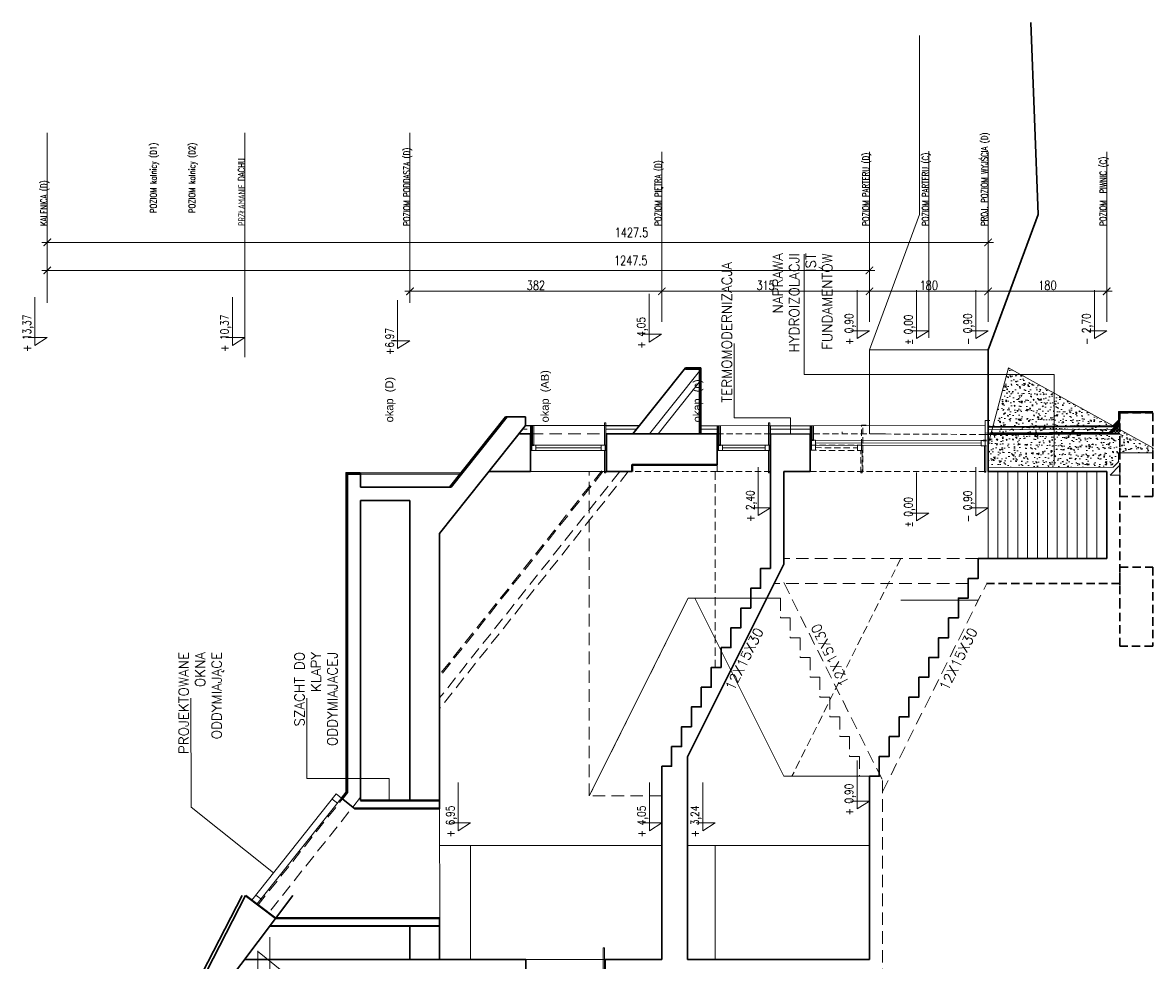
# Model space of a CAD drawing. Header units: millimetres. Extents: x 28291 to 177760, y -399809 to -170937.
# Tile 186 of 256: x 55593 to 57309, y -198253 to -196831. Entities that reach past the tile are written whole.
import ezdxf

# ---------------------------------------------------------------- set-up
doc = ezdxf.new("R2010")
doc.units = ezdxf.units.MM
for name, pattern in [('CACHE', [9.525, 6.35, -3.175]), ('CARKOVANA', [7.5, 5, -2.5]), ('DASHED', [19.05, 12.7, -6.35]), ('HIDDEN', [9.525, 6.35, -3.175]), ('HIDDEN2', [4.7625, 3.175, -1.5875])]:
    doc.linetypes.add(name, pattern=pattern)
doc.layers.get('0').update_dxf_attribs({"lineweight": 0})
doc.layers.add('!! 0_ Istn-okna - wymienione', color=9, linetype='Continuous', lineweight=13, true_color=0x808080)
doc.layers.add('!! 1_Wyburzenia', color=252, linetype='CARKOVANA', lineweight=13, true_color=0x696969)
for name, color, linetype, lineweight in [('!! 0_ Istn-sciany', 3, 'Continuous', 30), ('!! 0_ Istn-widok', 1, 'Continuous', 15), ('!! 0_ Opis', 8, 'Continuous', 13), ('!! 0_Istn-cienka', 4, 'Continuous', 9), ('!! 1_ tynk zewn  - nowy', 21, 'Continuous', 20), ('!! 1_PROJ Sciany', 2, 'Continuous', 40), ('!! 2 _linia hydroizol', 32, 'Continuous', 9), ('!! 2_ remont Ocieplenie', 4, 'ZIGZAG', 5), ('!! 2_posadzki parkiet', 91, 'Continuous', 9), ('!! 2_posadzki winyle 2', 43, 'Continuous', 9), ('0-rzedne-blok', 62, 'Continuous', 13)]:
    doc.layers.add(name, color=color, linetype=linetype, lineweight=lineweight)
doc.layers.add('!! 0_bloki rzędnych', color=7, linetype='Continuous', lineweight=0, plot=False)
doc.layers.add('ND', color=240, linetype='Continuous', lineweight=0, plot=False)
doc.layers.add('!! 2_oznaczenia narozniki', color=7, linetype='Continuous')
doc.styles.add('DEUTSCH', font='SIMPLEX8')
doc.styles.add('SIMPLEX', font='simplex.shx', dxfattribs={"width": 0.77})
doc.styles.add('Stil2', font='arial.ttf')
doc.styles.add('TXT', font='simplex.shx')
doc.linetypes.add('ZIGZAG', pattern='A,0.00254,-5.08,[131,ltypeshp.shx,S=5.08,R=0,X=-5.08,Y=0],-10.16,[131,ltypeshp.shx,S=5.08,R=180,X=5.08,Y=0],-5.08', length=20.32254)
doc.dimstyles.new('OL PB 100', dxfattribs={"dimscale": 4, "dimtxt": 3.5, "dimasz": 0.2, "dimexe": 10, "dimexo": 10, "dimgap": 0.5, "dimtad": 1, "dimdec": 1, "dimrnd": 0.5, "dimzin": 9, "dimdsep": 46, "dimtxsty": 'SIMPLEX', "dimblk": 'thick_MSz', "dimcen": 0.05, "dimdle": 8, "dimse1": 1, "dimse2": 1, "dimclrd": 256, "dimclre": 256, "dimclrt": 3, "dimadec": 1, "dimazin": 2, "dimtfac": 1, "dimtdec": 1, "dimtix": 1, "dimtofl": 0, "dimtmove": 2, "dimatfit": 3, "dimldrblk": 'thick_MSz', "dimfxl": 10, "dimfxlon": 1, "dimtolj": 1, "dimlwd": -1, "dimlwe": -1, "dimarcsym": 0})

# ---------------------------------------------------------------- blocks, each defined once
blk = doc.blocks.new('D_kota')
for p, q in [((-0.8, 15), (8.7, 15)), ((8.7, 0), (-0.8, 15)), ((8.7, 0), (8.7, 23))]:
    blk.add_line(p, q)
blk.add_lwpolyline([(-0.8, 15), (57.9, 15)])
at = {"style": 'DEUTSCH', "width": 0.8}
blk.add_attdef('POZ.ARCH', (7.3, 19.7), '', height=10, dxfattribs=at)
blk = doc.blocks.new('thick_MSz')
for p, q in [((-10, 0), (10, 0)), ((0, 15), (0, -15))]:
    blk.add_line(p, q)
at = {"const_width": 2, "elevation": 2}
blk.add_lwpolyline([(-7.1, -7.1), (7.1, 7.1)], dxfattribs=at)
blk = doc.blocks.new('*D3800')
at = {"layer": 'DEFPOINTS', "color": 0, "ltscale": 100, "transparency": 16777216}
for p in [(-7256.9, 8688.1), (-7256.9, 8610.3), (-6009.6, 8600.1)]:
    blk.add_point(p, dxfattribs=at)
at = {"layer": 'ND', "ltscale": 100, "transparency": 16777216}
blk.add_line((-6010.4, 8610.3), (-7256.1, 8610.3), dxfattribs=at)
at = {"layer": 'ND', "ltscale": 100, "transparency": 16777216, "xscale": 0.8, "yscale": 0.8, "zscale": 0.8}
for p, rotation in [((-7256.9, 8610.3), 180.0000000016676), ((-6009.6, 8610.3), 1.667526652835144e-09)]:
    blk.add_blockref('thick_MSz', p, dxfattribs=dict(at, rotation=rotation))
at = {"layer": 'ND', "color": 3, "ltscale": 100, "transparency": 16777216, "insert": (-6894.8, 8595.3), "char_height": 14, "attachment_point": 5, "rotation": 180, "style": 'SIMPLEX'}
blk.add_mtext('\\A1;1247.5', dxfattribs=at)
blk = doc.blocks.new('*D3801')
at = {"layer": 'DEFPOINTS', "color": 0, "ltscale": 100, "transparency": 16777216}
for p in [(-7436.9, 8703.8), (-7256.9, 8703.8), (-7256.9, 8642)]:
    blk.add_point(p, dxfattribs=at)
at = {"layer": 'ND', "ltscale": 100, "transparency": 16777216}
blk.add_line((-7436.1, 8642), (-7257.7, 8642), dxfattribs=at)
at = {"layer": 'ND', "ltscale": 100, "transparency": 16777216, "xscale": 0.8, "yscale": 0.8, "zscale": 0.8}
for p, rotation in [((-7436.9, 8642), 180.0000000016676), ((-7256.9, 8642), 1.667526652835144e-09)]:
    blk.add_blockref('thick_MSz', p, dxfattribs=dict(at, rotation=rotation))
at = {"layer": 'ND', "color": 3, "ltscale": 100, "transparency": 16777216, "insert": (-7346.9, 8633), "char_height": 14, "attachment_point": 5, "rotation": 180, "style": 'SIMPLEX'}
blk.add_mtext('\\A1;180', dxfattribs=at)
blk = doc.blocks.new('*D3802')
at = {"layer": 'DEFPOINTS', "color": 0, "ltscale": 100, "transparency": 16777216}
for p in [(-7256.9, 8703.8), (-6941.9, 8703.8), (-6941.9, 8642)]:
    blk.add_point(p, dxfattribs=at)
at = {"layer": 'ND', "ltscale": 100, "transparency": 16777216}
blk.add_line((-7256.1, 8642), (-6942.7, 8642), dxfattribs=at)
at = {"layer": 'ND', "ltscale": 100, "transparency": 16777216, "xscale": 0.8, "yscale": 0.8, "zscale": 0.8, "rotation": 180}
blk.add_blockref('thick_MSz', (-7256.9, 8642), dxfattribs=at)
at = {"layer": 'ND', "ltscale": 100, "transparency": 16777216, "xscale": 0.8, "yscale": 0.8, "zscale": 0.8}
blk.add_blockref('thick_MSz', (-6941.9, 8642), dxfattribs=at)
at = {"layer": 'ND', "color": 3, "ltscale": 100, "transparency": 16777216, "insert": (-7099.4, 8633), "char_height": 14, "attachment_point": 5, "rotation": 180, "style": 'SIMPLEX'}
blk.add_mtext('\\A1;315', dxfattribs=at)
blk = doc.blocks.new('*D3803')
at = {"layer": 'DEFPOINTS', "color": 0, "ltscale": 100, "transparency": 16777216}
for p in [(-6941.9, 8703.8), (-6559.9, 8703.8), (-6559.9, 8642)]:
    blk.add_point(p, dxfattribs=at)
at = {"layer": 'ND', "ltscale": 100, "transparency": 16777216}
blk.add_line((-6941.1, 8642), (-6560.7, 8642), dxfattribs=at)
at = {"layer": 'ND', "ltscale": 100, "transparency": 16777216, "xscale": 0.8, "yscale": 0.8, "zscale": 0.8, "rotation": 180}
blk.add_blockref('thick_MSz', (-6941.9, 8642), dxfattribs=at)
at = {"layer": 'ND', "ltscale": 100, "transparency": 16777216, "xscale": 0.8, "yscale": 0.8, "zscale": 0.8}
blk.add_blockref('thick_MSz', (-6559.9, 8642), dxfattribs=at)
at = {"layer": 'ND', "color": 3, "ltscale": 100, "transparency": 16777216, "insert": (-6750.9, 8633), "char_height": 14, "attachment_point": 5, "rotation": 180, "style": 'SIMPLEX'}
blk.add_mtext('\\A1;382', dxfattribs=at)
blk = doc.blocks.new('*D3804')
at = {"layer": 'DEFPOINTS', "color": 0, "ltscale": 100, "transparency": 16777216}
for p in [(-7616.9, 8679.3), (-7436.9, 8679.3), (-7436.9, 8642)]:
    blk.add_point(p, dxfattribs=at)
at = {"layer": 'ND', "ltscale": 100, "transparency": 16777216}
blk.add_line((-7616.1, 8642), (-7437.7, 8642), dxfattribs=at)
at = {"layer": 'ND', "ltscale": 100, "transparency": 16777216, "xscale": 0.8, "yscale": 0.8, "zscale": 0.8}
for p, rotation in [((-7616.9, 8642), 180.0000000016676), ((-7436.9, 8642), 1.667526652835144e-09)]:
    blk.add_blockref('thick_MSz', p, dxfattribs=dict(at, rotation=rotation))
at = {"layer": 'ND', "color": 3, "ltscale": 100, "transparency": 16777216, "insert": (-7526.9, 8633), "char_height": 14, "attachment_point": 5, "rotation": 180, "style": 'SIMPLEX'}
blk.add_mtext('\\A1;180', dxfattribs=at)
blk = doc.blocks.new('*D3805')
at = {"layer": 'DEFPOINTS', "color": 0, "ltscale": 100, "transparency": 16777216}
for p in [(-7436.9, 8688.1), (-7436.9, 8567.8), (-6009.6, 8557.6)]:
    blk.add_point(p, dxfattribs=at)
at = {"layer": 'ND', "ltscale": 100, "transparency": 16777216}
blk.add_line((-6010.4, 8567.8), (-7436.1, 8567.8), dxfattribs=at)
at = {"layer": 'ND', "ltscale": 100, "transparency": 16777216, "xscale": 0.8, "yscale": 0.8, "zscale": 0.8}
for p, rotation in [((-7436.9, 8567.8), 180.0000000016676), ((-6009.6, 8567.8), 1.667526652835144e-09)]:
    blk.add_blockref('thick_MSz', p, dxfattribs=dict(at, rotation=rotation))
at = {"layer": 'ND', "color": 3, "ltscale": 100, "transparency": 16777216, "insert": (-6895.9, 8552.8), "char_height": 14, "attachment_point": 5, "rotation": 180, "style": 'SIMPLEX'}
blk.add_mtext('\\A1;1427.5', dxfattribs=at)
blk = doc.blocks.new('BLOK POZIOMY SALA GIMNASTYCZNA')
for p, q in [((-7616.85, 8430.57), (-7616.85, 8688.11)), ((-7436.85, 8430.57), (-7436.85, 8688.11)), ((-7256.85, 8430.57), (-7256.85, 8688.11)), ((-6941.85, 8430.57), (-6941.85, 8688.11)), ((-6559.85, 8401.77), (-6559.85, 8659.32)), ((-6309.42, 8401.77), (-6309.42, 8659.32)), ((-6009.57, 8401.77), (-6009.57, 8659.32))]:
    blk.add_line(p, q)
for points in [[(-6309.42, 8401.77), (-6309.42, 8741.67)], [(-7346.85, 8712.69), (-7346.85, 8429.66)]]:
    blk.add_lwpolyline(points)
at = {"layer": '0-rzedne-blok'}
ref = blk.add_blockref('D_kota', (-6559.85, 8727.86), dxfattribs=dict(at, xscale=1.250000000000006, yscale=1.250000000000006, zscale=1.250000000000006, rotation=270))
ref.add_attrib('POZ.ARCH', '+6,97', (-6535.27, 8738.69), dxfattribs={"layer": '0', "height": 12.5, "rotation": 270, "style": 'DEUTSCH', "width": 0.8})
ref = blk.add_blockref('D_kota', (-6309.42, 8723.05), dxfattribs=dict(at, xscale=1.250000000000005, yscale=1.250000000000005, zscale=1.250000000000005, rotation=270))
ref.add_attrib('POZ.ARCH', '+ 10,37', (-6284.84, 8733.88), dxfattribs={"layer": '0', "height": 12.5, "rotation": 270, "style": 'DEUTSCH', "width": 0.8})
ref = blk.add_blockref('D_kota', (-6009.57, 8723.05), dxfattribs=dict(at, xscale=1.250000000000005, yscale=1.250000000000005, zscale=1.250000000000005, rotation=270))
ref.add_attrib('POZ.ARCH', '+ 13,37', (-5984.99, 8733.88), dxfattribs={"layer": '0', "height": 12.5, "rotation": 270, "style": 'DEUTSCH', "width": 0.8})
ref = blk.add_blockref('D_kota', (-7616.85, 8712.69), dxfattribs=dict(at, xscale=1.250000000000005, yscale=1.250000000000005, zscale=1.250000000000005, rotation=270))
ref.add_attrib('POZ.ARCH', '- 2,70  ', (-7592.27, 8723.52), dxfattribs={"layer": '0', "height": 12.5, "rotation": 270, "style": 'DEUTSCH', "width": 0.8})
ref = blk.add_blockref('D_kota', (-7436.85, 8712.69), dxfattribs=dict(at, xscale=1.250000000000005, yscale=1.250000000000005, zscale=1.250000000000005, rotation=270))
ref.add_attrib('POZ.ARCH', '- 0,90  ', (-7412.27, 8723.52), dxfattribs={"layer": '0', "height": 12.5, "rotation": 270, "style": 'DEUTSCH', "width": 0.8})
ref = blk.add_blockref('D_kota', (-7346.85, 8712.69), dxfattribs=dict(at, xscale=1.250000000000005, yscale=1.250000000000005, zscale=1.250000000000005, rotation=270))
ref.add_attrib('POZ.ARCH', '%%p 0,00  ', (-7322.27, 8723.52), dxfattribs={"layer": '0', "height": 12.5, "rotation": 270, "style": 'DEUTSCH', "width": 0.8})
ref = blk.add_blockref('D_kota', (-7256.85, 8712.69), dxfattribs=dict(at, xscale=1.250000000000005, yscale=1.250000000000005, zscale=1.250000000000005, rotation=270))
ref.add_attrib('POZ.ARCH', '+ 0,90  ', (-7232.27, 8723.52), dxfattribs={"layer": '0', "height": 12.5, "rotation": 270, "style": 'DEUTSCH', "width": 0.8})
ref = blk.add_blockref('D_kota', (-6941.38, 8718.1), dxfattribs=dict(at, xscale=1.250000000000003, yscale=1.250000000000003, zscale=1.250000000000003, rotation=269.9999999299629))
ref.add_attrib('POZ.ARCH', '+ 4,05', (-6916.8, 8728.93), dxfattribs={"layer": '0', "height": 12.5, "rotation": 270, "style": 'DEUTSCH', "width": 0.8})
at = {"layer": '!! 2_oznaczenia narozniki', "style": 'Stil2'}
for s, p in [('okap  (c)', (-7001.2, 8840.75)), ('okap  (AB)', (-6770.44, 8840.75)), ('okap  (D)', (-6534.48, 8840.75))]:
    blk.add_text(s, height=12, rotation=270, dxfattribs=at).set_placement(p)
at = {"style": 'SIMPLEX', "width": 0.77}
for s, p in [('POZIOM  PIWNIC (C)', (-7616.31, 8542.85)), ('PROJ. POZIOM WYJŚCIA (D)', (-7436.31, 8542.85)), ('POZIOM PARTERU (C)', (-7346.85, 8542.85)), ('POZIOM PARTERU (D)', (-7256.31, 8542.85)), ('POZIOM PIĘTRA (D)', (-6941.31, 8542.85)), ('POZIOM PODDASZA (D)', (-6559.85, 8542.85)), ('PRZŁAMANIE DACHU', (-6309.42, 8542.85)), ('KALENICA (D)', (-6009.57, 8542.85)), ('POZIOM kalnicy (D2)', (-6234.21, 8523.33, -0.04)), ('POZIOM kalnicy (D1)', (-6175.6, 8523.33, -0.04))]:
    blk.add_text(s, height=10, rotation=270, dxfattribs=at).set_placement(p)
at = {"layer": 'ND', "ltscale": 100}
for base, p1, p2, picture, middle in [((-7256.85, 8641.97), (-7436.85, 8703.84), (-7256.85, 8703.84), '*D3801', (-7346.85, 8632.97)), ((-7436.85, 8641.97), (-7616.85, 8679.26), (-7436.85, 8679.26), '*D3804', (-7526.85, 8632.97))]:
    dim = blk.add_linear_dim(base=base, p1=p1, p2=p2, angle=0, dimstyle='OL PB 100', dxfattribs=at)
    dim.commit()
    dim.dimension.update_dxf_attribs({"geometry": picture, "text_midpoint": middle})
for base, p1, p2, picture, middle in [((-6941.85, 8641.97), (-7256.85, 8703.84), (-6941.85, 8703.84), '*D3802', (-7099.35, 8632.97)), ((-6559.85, 8641.97), (-6941.85, 8703.84), (-6559.85, 8703.84), '*D3803', (-6750.85, 8632.97))]:
    dim = blk.add_linear_dim(base=base, p1=p1, p2=p2, dimstyle='OL PB 100', dxfattribs=at)
    dim.commit()
    dim.dimension.update_dxf_attribs({"geometry": picture, "text_midpoint": middle})
for base, p1, p2, picture, middle in [((-7436.85, 8567.75), (-6009.57, 8557.61), (-7436.85, 8688.11), '*D3805', (-6895.9, 8552.8)), ((-7256.85, 8610.27), (-6009.57, 8600.13), (-7256.85, 8688.11), '*D3800', (-6894.77, 8595.31))]:
    dim = blk.add_linear_dim(base=base, p1=p1, p2=p2, angle=0, dimstyle='OL PB 100', dxfattribs=at)
    dim.commit()
    dim.dimension.update_dxf_attribs({"geometry": picture, "text_midpoint": middle, "dimtype": 160})

msp = doc.modelspace()

# ---------------------------------------------------------------- hatches: boundary and pattern name
at = {"layer": '!! 2_ remont Ocieplenie', "linetype": 'ByBlock', "ltscale": 0.55}
h = msp.add_hatch(dxfattribs=at)
h.set_pattern_fill('ANSI37', color=256)
h.set_pattern_definition([(45, (239.9723, 1787.9674), (-2.24506403, 2.24506403), []), (135, (239.9723, 1787.9674), (-2.24506403, -2.24506403), [])])
h.paths.add_polyline_path([(57257.88839, -197439.50499), (57257.88839, -197454.50499), (57242.88839, -197454.50499)])
at = {"layer": '!! 2_posadzki winyle 2'}
h = msp.add_hatch(dxfattribs=at)
h.set_pattern_fill('AR-CONC', color=256, scale=0.1)
h.set_pattern_definition([(140, (57067.916, -199542.088), (1.59391, 18.21847), [1.905, -20.955]), (85, (57067.916, -199542.088), (-19.10568, -3.52434), [1.524, -16.76406]), (190.4514, (57068.049, -199540.57), (-17.51178, 14.69412), [1.619, -17.80902]), (136.1842, (57062.836, -199542.088), (4.20423, 27.1079), [2.8575, -31.4325]), (186.6356, (57063.186, -199539.83), (-24.7426, 23.7404), [2.4285, -26.71356]), (81.1842, (57062.836, -199542.088), (-24.7426, 23.7404), [2.286, -25.14597]), (111, (57064.106, -199539.548), (10.22652, 15.16144), [1.905, -20.955]), (56, (57064.106, -199539.548), (-18.4188, 6.1802), [1.524, -16.764]), (161.4514, (57064.958, -199538.285), (-8.19228, 21.34164), [1.619, -17.809]), (127.5, (57067.916, -199542.088), (-8.455504, 0.30886), [0, -16.5608, 0, -17.018, 0, -16.8275]), (97.5, (57067.916, -199542.088), (-10.018057, 6.681966), [0, -9.7028, 0, -16.1798, 0, -6.4135]), (57.5, (57067.916, -199547.7525), (0.572874, 13.55906), [0, -6.35, 0, -19.812, 0, -26.289]), (47.5, (57067.916, -199550.293), (-2.54265, 14.81292), [0, -8.255, 0, -13.1572, 0, -18.669])])
h.paths.add_polyline_path([(57307.91608, -197483.46911), (57307.91608, -197475.46911), (57088.83988, -197354.24073), (57057.91608, -197470.1789), (57057.91608, -197505.25809), (57247.84501, -197504.96911), (57255.91608, -197496.89804), (57255.91608, -197483.46911)])

# ---------------------------------------------------------------- linework, layer by layer
at = {"layer": '!! 0_ Istn-okna - wymienione'}
for points in [[(57053.54822, -197464.60105), (57053.54822, -197434.12528), (57060.54849, -197434.12528)], [(56787.99289, -197463.85976), (57055.54822, -197464.60105)], [(56795.99289, -197467.86245), (57047.54822, -197468.60105)], [(56363.91608, -197471.5883), (56368.91608, -197471.5883)], [(56363.91608, -197479.5883), (56363.91608, -197471.5883)], [(56363.91608, -197471.5883), (56478.91608, -197471.5883)], [(56363.91608, -197471.5883), (56368.91608, -197471.5883)], [(56363.91608, -197479.5883), (56478.91608, -197479.5883)], [(56371.91608, -197475.5883), (56470.91608, -197475.5883)], [(56473.91608, -197471.5883), (56478.91608, -197471.5883)], [(56478.91608, -197479.5883), (56478.91608, -197471.5883)], [(56646.91608, -197471.5883), (56651.91608, -197471.5883)], [(56646.91608, -197479.5883), (56646.91608, -197471.5883)], [(56646.91608, -197471.5883), (56727.91608, -197471.5883)], [(56646.91608, -197479.5883), (56727.91608, -197479.5883)], [(56654.91608, -197475.5883), (56719.91608, -197475.5883)], [(56722.91608, -197471.5883), (56727.91608, -197471.5883)], [(56727.91608, -197479.5883), (56727.91608, -197471.5883)], [(56787.99289, -197471.85976), (57055.54822, -197472.60105)], [(56069.18063, -198000.4369), (55941.04985, -198161.43251)], [(56086.07663, -197995.26574), (55948.87429, -198167.65971)], [(56077.00508, -198006.6641), (56069.18063, -198000.4369)], [(56070.77787, -198014.48855), (56062.95343, -198008.26134)], [(55947.11483, -198153.81189), (55956.70143, -198161.03667)]]:
    msp.add_lwpolyline(points, dxfattribs=at)
for points in [[(56477.91608, -197471.5883), (56477.91608, -197437.5883), (56475.91608, -197437.5883), (56475.91608, -197471.5883)], [(56726.91608, -197471.5883), (56726.91608, -197437.5883), (56724.91608, -197437.5883), (56724.91608, -197471.5883)], [(56789.99289, -197463.80748), (56795.99289, -197463.80748), (56795.99289, -197471.80748), (56789.99289, -197471.80748)], [(57047.54822, -197464.60105), (57053.54822, -197464.60105), (57053.54822, -197472.60105), (57047.54822, -197472.60105)], [(56365.91608, -197471.5883), (56371.91608, -197471.5883), (56371.91608, -197479.5883), (56365.91608, -197479.5883)], [(56470.91608, -197471.5883), (56476.91608, -197471.5883), (56476.91608, -197479.5883), (56470.91608, -197479.5883)], [(56477.91608, -197479.5883), (56477.91608, -197513.5883), (56475.91608, -197513.5883), (56475.91608, -197479.5883)], [(56648.91608, -197471.5883), (56654.91608, -197471.5883), (56654.91608, -197479.5883), (56648.91608, -197479.5883)], [(56719.91608, -197471.5883), (56725.91608, -197471.5883), (56725.91608, -197479.5883), (56719.91608, -197479.5883)], [(56726.91608, -197479.5883), (56726.91608, -197513.5883), (56724.91608, -197513.5883), (56724.91608, -197479.5883)], [(57054.54822, -197472.60105), (57054.51942, -197512.41816), (57052.51942, -197512.41816), (57052.54822, -197472.60105)], [(56475.91608, -198267.5883), (56475.91608, -198233.5883), (56473.91608, -198233.5883), (56473.91608, -198267.5883)]]:
    msp.add_lwpolyline(points, close=True, dxfattribs=at)
at = {"layer": '!! 0_ Istn-sciany'}
msp.add_line((57237.91608, -197643.5883), (57042.91608, -197643.5883), dxfattribs=at)
at = {"layer": '!! 0_ Istn-sciany', "linetype": 'DASHED'}
msp.add_line((57257.91608, -197681.5883), (57055.68659, -197681.5883), dxfattribs=at)
at = {"layer": '!! 0_ Istn-sciany'}
for points in [[(57134.05176, -197121.73438), (57122.53709, -196830.89689)], [(57057.91608, -197454.5883), (57057.91608, -197326.94389), (57134.05176, -197121.73438)], [(56598.79063, -197354.25518), (56518.93901, -197454.5883)], [(56598.79063, -197354.25518), (56622.26397, -197354.25518)], [(56598.79063, -197356.25518), (56622.26397, -197356.25518)], [(56620.26397, -197454.5883), (56620.26397, -197354.25518)], [(56622.26397, -197454.5883), (56622.26397, -197354.25518)], [(56325.68177, -197428.6408), (56240.65618, -197535.47498)], [(56328.23787, -197428.6408), (56243.21227, -197535.47498)], [(56356.26197, -197428.6408), (56325.68177, -197428.6408)], [(56356.25015, -197441.61924), (56356.26197, -197428.6408)], [(56356.25015, -197441.61924), (56225.91608, -197605.38328)], [(56345.92853, -197454.5883), (56363.89617, -197454.5883)], [(56363.91608, -197511.5883), (56363.91608, -197454.5883)], [(56478.91608, -197511.5883), (56478.91608, -197454.5883)], [(56478.91608, -197454.5883), (56646.88917, -197454.5883)], [(56646.91608, -197501.5883), (56646.91608, -197454.5883)], [(56727.91608, -197454.5883), (56788.00766, -197454.68352)], [(56727.91608, -197658.5883), (56727.91608, -197454.5883)], [(56787.91608, -197511.58681), (56788.00766, -197454.68352)], [(56788.03436, -197463.9701), (56793.03436, -197463.9701)], [(57050.54822, -197464.60105), (57055.54822, -197464.60105)], [(57053.54822, -197455.46359), (57257.91608, -197454.5883)], [(57057.91608, -197455.43498), (57057.91608, -197511.59347)], [(56363.91608, -197471.5883), (56368.91608, -197471.5883)], [(56646.91608, -197471.5883), (56651.91608, -197471.5883)], [(56106.07663, -197513.47498), (56084.07663, -197513.47498), (56084.07663, -197997.77873)], [(56106.07663, -197515.47498), (56086.07663, -197515.47498), (56086.07663, -197998.47746)], [(56106.07663, -197513.47498), (56106.07663, -197535.47498)], [(56300.56422, -197511.5883), (56363.91608, -197511.5883)], [(56478.91608, -197511.5883), (56517.91608, -197511.5883)], [(56747.91608, -197511.5883), (56747.91608, -197652.12932), (56601.91608, -197944.12932), (56601.91608, -198251.5883)], [(56787.91608, -197511.58681), (56747.91608, -197511.5883)], [(57057.91608, -197511.5883), (57237.91608, -197511.5883)], [(57237.91608, -197511.5883), (57237.91608, -197643.5883)], [(56243.21227, -197535.47498), (56106.07663, -197535.47498)], [(56180.91608, -197555.47498), (56106.07663, -197555.47498)], [(56106.07663, -197555.47498), (56106.07663, -198010.39799)], [(56180.91608, -197555.47498), (56180.91608, -198010.39799)], [(56225.91608, -197605.38328), (56225.91608, -198023.24799)], [(57057.91608, -197643.5883), (57042.91608, -197643.5883), (57042.91608, -197673.5883), (57027.91608, -197673.5883), (57027.91608, -197703.5883), (57012.91608, -197703.5883), (57012.91608, -197733.5883), (56997.91608, -197733.5883), (56997.91608, -197763.5883), (56982.91608, -197763.5883), (56982.91608, -197793.5883), (56967.91608, -197793.5883), (56967.91608, -197823.5883), (56952.91608, -197823.5883), (56952.91608, -197853.5883), (56937.91608, -197853.5883), (56937.91608, -197883.5883), (56922.91608, -197883.5883), (56922.91608, -197913.5883), (56907.91608, -197913.5883), (56907.91608, -197943.5883), (56892.91608, -197943.5883), (56892.91608, -197973.5883), (56877.91608, -197973.5883)], [(56727.91608, -197658.5883), (56712.91608, -197658.5883), (56712.91608, -197688.5883), (56697.91608, -197688.5883), (56697.91608, -197718.5883), (56682.91608, -197718.5883), (56682.91608, -197748.5883), (56667.91608, -197748.5883), (56667.91608, -197778.5883), (56652.91608, -197778.5883), (56652.91608, -197808.5883), (56637.91608, -197808.5883), (56637.91608, -197838.5883), (56622.91608, -197838.5883), (56622.91608, -197868.5883), (56607.91608, -197868.5883), (56607.91608, -197898.5883), (56592.91608, -197898.5883), (56592.91608, -197928.5883), (56577.91608, -197928.5883), (56577.91608, -197958.5883), (56562.91608, -197958.5883)], [(56562.91608, -197958.5883), (56562.91608, -198251.5883)], [(56877.91608, -197973.5883), (56877.91608, -198251.5883)], [(56077.00508, -198006.6641), (56084.07663, -197997.77873)], [(56078.56996, -198007.90954), (56086.07663, -197998.47746)], [(56096.77462, -198022.39799), (56077.00508, -198006.6641)], [(55630.63351, -198728.58829), (55926.27664, -198154.54799)], [(55636.45054, -198728.56765), (55931.47625, -198154.54799)], [(55845.68452, -198363.50927), (56003.16444, -198154.54799)], [(56225.81505, -198188.64149), (56225.91608, -198251.5883)], [(56180.97591, -198200.6775), (56180.91608, -198251.5883)], [(56356.91608, -198251.5883), (55930.03175, -198251.5883)], [(56356.91608, -198285.5883), (56356.91608, -198251.5883)], [(56562.91608, -198251.5883), (56476.91608, -198251.5883), (56476.91608, -198285.5883), (56562.91608, -198285.5883)], [(56877.91608, -198251.5883), (56601.91608, -198251.5883)]]:
    msp.add_lwpolyline(points, dxfattribs=at)
at = {"layer": '!! 0_ Istn-sciany', "linetype": 'DASHED'}
for points in [[(57257.91608, -197489.46911), (57257.91608, -197422.46911), (57307.91608, -197422.46911), (57307.91608, -197549.46911), (57257.91608, -197549.46911), (57257.91608, -197489.46911)], [(57257.91608, -197461.5883), (57257.91608, -197688.5883)], [(57257.91608, -197716.46911), (57257.91608, -197656.46911), (57307.91608, -197656.46911), (57307.91608, -197776.46911), (57257.91608, -197776.46911), (57257.91608, -197716.46911)]]:
    msp.add_lwpolyline(points, dxfattribs=at)
at = {"layer": '!! 0_ Istn-widok', "linetype": 'HIDDEN', "ltscale": 3}
for p, q in [((57042.91608, -197643.5883), (56747.91608, -197643.5883)), ((57027.91608, -197681.5883), (56733.18659, -197681.5883))]:
    msp.add_line(p, q, dxfattribs=at)
at = {"layer": '!! 0_ Istn-widok'}
msp.add_line((56356.91608, -198251.5883), (56476.91608, -198251.5883), dxfattribs=at)
for points in [[(56954.05176, -197121.73438), (56954.05176, -196850.6642)], [(56877.91608, -197454.5883), (56877.91608, -197326.94389), (56954.05176, -197121.73438)], [(56877.91608, -197442.09421), (56877.91608, -197326.94389)], [(57057.91608, -197326.94389), (56877.91608, -197326.94389)], [(56622.26397, -197356.87822), (56544.49993, -197454.5883)], [(56622.26397, -197372.93679), (56557.28038, -197454.5883)], [(56258.16521, -197513.47498), (56107.13217, -197513.47498)], [(56256.57348, -197515.47498), (56107.53524, -197515.47498)], [(56478.91608, -197511.5883), (56363.91608, -197511.5883)], [(57057.91608, -197643.5883), (57057.91608, -197511.5883)], [(57072.91608, -197643.5883), (57072.91608, -197511.5883)], [(57087.91608, -197643.5883), (57087.91608, -197511.5883)], [(57102.91608, -197643.5883), (57102.91608, -197511.5883)], [(57117.91608, -197643.5883), (57117.91608, -197511.5883)], [(57132.91608, -197643.5883), (57132.91608, -197511.5883)], [(57147.91608, -197643.5883), (57147.91608, -197511.5883)], [(57162.91608, -197643.5883), (57162.91608, -197511.5883)], [(57177.91608, -197643.5883), (57177.91608, -197511.5883)], [(57192.91608, -197643.5883), (57192.91608, -197511.5883)], [(57207.91608, -197643.5883), (57207.91608, -197511.5883)], [(57222.91608, -197643.5883), (57222.91608, -197511.5883)], [(56452.91608, -198003.5883), (56602.91608, -197703.5883)], [(56727.91608, -197703.5883), (56602.91608, -197703.5883)], [(56747.9902, -197973.5883), (56612.9902, -197703.5883)], [(56862.91608, -197973.5883), (56747.9902, -197973.5883)], [(56225.91608, -198023.24799), (56225.99005, -198188.64149)], [(56225.91608, -198078.5883), (56562.91608, -198078.5883)], [(56272.91608, -198078.5883), (56272.91608, -198251.5883)], [(56601.91608, -198078.5883), (56877.91608, -198078.5883)], [(56643.91608, -198078.5883), (56643.91608, -198251.5883)], [(55968.28523, -198488.86138), (55968.28523, -198217.48131)], [(56175.91608, -198421.38202), (55949.57918, -198239.01003)], [(55950.28523, -198488.86138), (55950.28523, -198238.19745)], [(56476.91608, -198251.5883), (56356.91608, -198251.5883)]]:
    msp.add_lwpolyline(points, dxfattribs=at)
at = {"layer": '!! 0_ Istn-widok', "linetype": 'HIDDEN', "ltscale": 3}
for points in [[(56363.89617, -197454.5883), (56478.91608, -197454.5883)], [(56472.00981, -197510.34286), (56225.91608, -197819.55826)], [(56511.91608, -197511.5883), (56225.91608, -197870.9457)], [(56499.13562, -197511.5883), (56225.91608, -197854.88713)], [(56473.5747, -197511.5883), (56225.91608, -197822.76998)], [(56562.91608, -198003.5883), (56452.91608, -198003.5883), (56452.91608, -197511.5883)], [(56747.91608, -197680.04728), (56897.91608, -197980.04728), (56897.91608, -199450.5883)], [(56897.91608, -197997.12932), (57056.33248, -197680.29651)], [(56727.91608, -197703.5883), (56742.91608, -197703.5883), (56742.91608, -197733.5883), (56757.91608, -197733.5883), (56757.91608, -197763.5883), (56772.91608, -197763.5883), (56772.91608, -197793.5883), (56787.91608, -197793.5883), (56787.91608, -197823.5883), (56802.91608, -197823.5883), (56802.91608, -197853.5883), (56817.91608, -197853.5883), (56817.91608, -197883.5883), (56832.91608, -197883.5883), (56832.91608, -197913.5883), (56847.91608, -197913.5883), (56847.91608, -197943.5883), (56862.91608, -197943.5883), (56862.91608, -197973.5883), (56877.91608, -197973.5883), (56877.91608, -198003.5883)], [(56086.07663, -197998.47746), (55950.47206, -198168.86384)], [(56106.07663, -198005.46472), (55966.44974, -198180.90513)]]:
    msp.add_lwpolyline(points, dxfattribs=at)
at = {"layer": '!! 0_ Opis'}
for points in [[(56778.91183, -197364.59479), (56778.91183, -197182.10293)], [(56757.96187, -197454.63591), (56757.96187, -197430.1676), (56672.88539, -197430.37899), (56672.60445, -197317.31154)], [(57158.14666, -197501.69522), (57158.14666, -197364.59479), (56778.91183, -197364.59479)], [(55849.06729, -198020.39799), (55848.65724, -197855.36544)], [(56024.58639, -197976.80596), (56024.28465, -197855.36544)], [(56024.58639, -197976.80596), (56149.52162, -197976.80596), (56149.52162, -198010.39799)], [(55849.06729, -198020.39799), (55974.09904, -198119.90639)]]:
    msp.add_lwpolyline(points, dxfattribs=at)
at = {"layer": '!! 0_Istn-cienka', "linetype": 'HIDDEN', "ltscale": 2}
for points in [[(56643.91608, -197511.5883), (56643.91608, -197808.5883)], [(56925.37018, -197643.5883), (56760.37018, -197973.5883)], [(57057.91608, -197643.5883), (57042.91608, -197643.5883), (57042.91608, -197673.5883), (57027.91608, -197673.5883), (57027.91608, -197703.5883), (57012.91608, -197703.5883), (57012.91608, -197733.5883), (56997.91608, -197733.5883), (56997.91608, -197763.5883), (56982.91608, -197763.5883), (56982.91608, -197793.5883), (56967.91608, -197793.5883), (56967.91608, -197823.5883), (56952.91608, -197823.5883), (56952.91608, -197853.5883), (56937.91608, -197853.5883), (56937.91608, -197883.5883), (56922.91608, -197883.5883), (56922.91608, -197913.5883), (56907.91608, -197913.5883), (56907.91608, -197943.5883), (56892.91608, -197943.5883), (56892.91608, -197973.5883), (56877.91608, -197973.5883), (56877.91608, -198003.5883)], [(56602.91608, -197703.5883), (56452.91608, -198003.5883)]]:
    msp.add_lwpolyline(points, dxfattribs=at)
at = {"layer": '!! 1_ tynk zewn  - nowy'}
for points in [[(56363.91451, -197442.50059), (56355.5487, -197442.50061)], [(56529.13535, -197441.77665), (56356.25015, -197441.61924)], [(56366.87038, -197471.59436), (56366.91607, -197441.47527)], [(56368.87038, -197471.59846), (56368.91606, -197441.47937)], [(56528.58492, -197442.46827), (56478.91608, -197442.46839)], [(57053.54822, -197442.25412), (56622.26397, -197441.86144)], [(56649.91456, -197442.46796), (56622.26397, -197442.46803)], [(56649.87038, -197471.59436), (56649.91544, -197441.88662)], [(56651.87038, -197471.59846), (56651.91544, -197441.88844)], [(56727.91608, -197454.5883), (56727.9364, -197441.95765)], [(56791.03278, -197442.46761), (56727.93558, -197442.46777)], [(56790.98867, -197463.97616), (56791.03371, -197442.0151)], [(56792.98866, -197463.98027), (56793.03371, -197442.01692)]]:
    msp.add_lwpolyline(points, dxfattribs=at)
at = {"layer": '!! 1_PROJ Sciany'}
for points in [[(56517.91608, -197511.5883), (56517.91608, -197501.5883), (56646.91608, -197501.5883)], [(56106.07663, -198010.39799), (56225.91608, -198010.39799)], [(56096.77462, -198022.39799), (56225.91608, -198022.39799)], [(55931.47625, -198154.54799), (55977.19689, -198189.00453)], [(55977.19689, -198189.00453), (56225.81499, -198188.60552)], [(56180.99005, -198188.64149), (56225.81505, -198188.64149)], [(55968.14234, -198201.01908), (56225.83425, -198200.6055)]]:
    msp.add_lwpolyline(points, dxfattribs=at)
at = {"layer": '!! 1_Wyburzenia', "linetype": 'HIDDEN2', "ltscale": 3}
for points in [[(56363.91608, -197454.5883), (56363.91608, -197441.46911)], [(56365.06645, -197450.96911), (56365.06645, -197453.96911)], [(56646.91608, -197454.5883), (56646.91608, -197442.46797)], [(56648.06645, -197450.96911), (56648.06645, -197453.96911)], [(56788.03436, -197454.81394), (56788.03436, -197442.46762)], [(56789.18474, -197451.19475), (56789.18474, -197454.19475)], [(56836.56578, -197451.18788), (56836.56578, -197454.18788)], [(56865.9154, -197471.80707), (56865.9154, -197441.3313), (56872.91567, -197441.3313)], [(56867.9154, -197454.80707), (56867.9154, -197443.80707)], [(56867.9154, -197454.80707), (56867.9154, -197443.80707)], [(56646.91608, -197511.5883), (56646.91608, -197454.5883)], [(56646.91608, -197454.5883), (56727.91608, -197454.5883)], [(56787.91638, -197511.39677), (56787.91638, -197454.39677)], [(56793.00808, -197454.51465), (56906.91608, -197454.5883)], [(56867.9154, -197511.80707), (56867.9154, -197454.80707)], [(56886.91608, -197454.5883), (57059.91608, -197455.44488)], [(56787.91638, -197471.39677), (56792.91638, -197471.39677)], [(56787.91638, -197479.39677), (56787.91638, -197471.39677)], [(56787.91638, -197471.39677), (56867.9154, -197471.79287)], [(56787.91638, -197479.39677), (56867.9154, -197479.79287)], [(56795.91638, -197475.39677), (56859.9154, -197475.74594)], [(56862.9154, -197471.80707), (56867.9154, -197471.80707)], [(56867.9154, -197479.80707), (56867.9154, -197471.80707)], [(56646.91608, -197511.5883), (56646.91608, -197501.5883)], [(56522.32888, -197511.5883), (56646.91608, -197511.5883)], [(56646.91608, -197511.5883), (56727.91608, -197511.5883)], [(56787.91608, -197511.58681), (56906.91608, -197511.5883)], [(56886.91608, -197511.5883), (57057.91608, -197511.5883)]]:
    msp.add_lwpolyline(points, dxfattribs=at)
for points in [[(56789.91638, -197471.39677), (56795.91638, -197471.39677), (56795.91638, -197479.39677), (56789.91638, -197479.39677)], [(56859.9154, -197471.80707), (56865.9154, -197471.80707), (56865.9154, -197479.80707), (56859.9154, -197479.80707)], [(56866.9154, -197479.80707), (56866.9154, -197513.80707), (56864.9154, -197513.80707), (56864.9154, -197479.80707)]]:
    msp.add_lwpolyline(points, close=True, dxfattribs=at)
at = {"layer": '!! 2 _linia hydroizol', "linetype": 'CACHE', "const_width": 1.5}
for points in [[(57057.91608, -197444.06821), (57248.25922, -197442.96911), (57256.91608, -197434.31226), (57256.91608, -197421.46911), (57307.91608, -197421.46911)], [(57257.91608, -197437.5549), (57242.50186, -197452.96911), (57059.91608, -197453.87612)]]:
    msp.add_lwpolyline(points, dxfattribs=at)
at = {"layer": '!! 2 _linia hydroizol'}
for points in [[(57057.91608, -197443.06889), (57247.84501, -197441.96911), (57255.91608, -197433.89804), (57255.91608, -197420.46911), (57307.91608, -197420.46911)], [(57307.91608, -197422.46911), (57257.91608, -197422.46911), (57257.91608, -197434.72647), (57248.67343, -197443.96911), (57059.91608, -197445.05602)], [(57257.91608, -197436.14069), (57242.08765, -197451.96911), (57059.91608, -197452.87624)], [(57257.88839, -197439.50499), (57242.88839, -197454.50499)]]:
    msp.add_lwpolyline(points, dxfattribs=at)
at = {"layer": '!! 2 _linia hydroizol', "const_width": 0.2}
msp.add_lwpolyline([(57053.54822, -197452.32569), (57057.91608, -197452.32569), (57057.91608, -197442.32569), (57061.30771, -197442.32569)], dxfattribs=at)
at = {"layer": '!! 2_ remont Ocieplenie', "linetype": 'ZIGZAG', "ltscale": 0.75}
for points in [[(56358.90692, -197447.50097), (56351.56909, -197447.50097)], [(56524.60492, -197447.46911), (56478.91608, -197447.46911)], [(56646.91608, -197447.46911), (56622.26397, -197447.46911)], [(56788.01928, -197447.46762), (56727.91608, -197447.46911)]]:
    msp.add_lwpolyline(points, dxfattribs=at)
at = {"layer": '!! 2_ remont Ocieplenie', "linetype": 'ByBlock', "ltscale": 0.15}
for points in [[(56363.87039, -197471.58821), (56363.91608, -197441.46911)], [(56646.87039, -197471.58821), (56646.91456, -197442.46797)], [(56787.98867, -197463.97001), (56788.03278, -197442.46762)]]:
    msp.add_lwpolyline(points, dxfattribs=at)
at = {"layer": '!! 2_ remont Ocieplenie', "linetype": 'ZIGZAG', "ltscale": 0.15}
for points in [[(56365.37038, -197471.59129), (56365.41607, -197441.47219)], [(56648.37038, -197471.59129), (56648.41456, -197442.46797)], [(56789.48867, -197463.97309), (56789.53278, -197442.46761)]]:
    msp.add_lwpolyline(points, dxfattribs=at)
at = {"layer": '!! 2_ remont Ocieplenie', "linetype": 'ZIGZAG', "ltscale": 0.55}
msp.add_lwpolyline([(57246.58765, -197447.46911), (57057.91608, -197448.32569)], dxfattribs=at)
at = {"layer": '!! 2_posadzki parkiet'}
for points in [[(57307.91608, -197483.46911), (57307.91608, -197475.46911), (57088.83988, -197354.24073), (57057.91608, -197470.1789), (57057.91608, -197505.25809), (57247.84501, -197504.96911), (57255.91608, -197496.89804), (57255.91608, -197483.46911)], [(57257.91608, -197501.96911), (57257.91608, -197516.96911), (57242.91608, -197516.96911)]]:
    msp.add_lwpolyline(points, close=True, dxfattribs=at)
for points in [[(57307.91608, -197485.46911), (57307.91608, -197475.46911), (57088.83988, -197354.24073)], [(57042.91608, -197706.5883), (56925.37018, -197706.5883)]]:
    msp.add_lwpolyline(points, dxfattribs=at)

# ---------------------------------------------------------------- block references
at = {"layer": '!! 0_bloki rzędnych', "rotation": 180}
msp.add_blockref('BLOK POZIOMY SALA GIMNASTYCZNA', (49621.06186, -188596.30016), dxfattribs=at)
at = {"layer": '0-rzedne-blok'}
ref = msp.add_blockref('D_kota', (56727.91608, -197577.25986), dxfattribs=dict(at, xscale=1.250000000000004, yscale=1.250000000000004, zscale=1.250000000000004, rotation=90))
ref.add_attrib('POZ.ARCH', '+ 2,40  ', (56703.33613, -197588.08518), dxfattribs={"layer": '0', "height": 12.5, "rotation": 90, "style": 'DEUTSCH', "width": 0.8})
ref = msp.add_blockref('D_kota', (56967.91608, -197585.53667), dxfattribs=dict(at, xscale=1.250000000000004, yscale=1.250000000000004, zscale=1.250000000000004, rotation=90))
ref.add_attrib('POZ.ARCH', '%%p 0,00  ', (56943.33613, -197596.36199), dxfattribs={"layer": '0', "height": 12.5, "rotation": 90, "style": 'DEUTSCH', "width": 0.8})
ref = msp.add_blockref('D_kota', (57057.91608, -197577.5883), dxfattribs=dict(at, xscale=1.250000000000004, yscale=1.250000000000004, zscale=1.250000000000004, rotation=90))
ref.add_attrib('POZ.ARCH', '- 0,90  ', (57033.33613, -197588.41362), dxfattribs={"layer": '0', "height": 12.5, "rotation": 90, "style": 'DEUTSCH', "width": 0.8})
ref = msp.add_blockref('D_kota', (56877.91608, -198022.16976), dxfattribs=dict(at, xscale=1.250000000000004, yscale=1.250000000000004, zscale=1.250000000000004, rotation=90))
ref.add_attrib('POZ.ARCH', '+ 0,90  ', (56853.33613, -198032.99508), dxfattribs={"layer": '0', "height": 12.5, "rotation": 90, "style": 'DEUTSCH', "width": 0.8})
ref = msp.add_blockref('D_kota', (56272.91608, -198055.3437), dxfattribs=dict(at, xscale=1.250000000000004, yscale=1.250000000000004, zscale=1.250000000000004, rotation=90))
ref.add_attrib('POZ.ARCH', '+ 6,95  ', (56248.33613, -198066.16901), dxfattribs={"layer": '0', "height": 12.5, "rotation": 90, "style": 'DEUTSCH', "width": 0.8})
ref = msp.add_blockref('D_kota', (56562.91608, -198055.3437), dxfattribs=dict(at, xscale=1.250000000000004, yscale=1.250000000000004, zscale=1.250000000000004, rotation=90))
ref.add_attrib('POZ.ARCH', '+ 4,05  ', (56538.33613, -198066.16901), dxfattribs={"layer": '0', "height": 12.5, "rotation": 90, "style": 'DEUTSCH', "width": 0.8})
ref = msp.add_blockref('D_kota', (56643.91608, -198055.3437), dxfattribs=dict(at, xscale=1.250000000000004, yscale=1.250000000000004, zscale=1.250000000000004, rotation=90))
ref.add_attrib('POZ.ARCH', '+ 3,24  ', (56619.33613, -198066.16901), dxfattribs={"layer": '0', "height": 12.5, "rotation": 90, "style": 'DEUTSCH', "width": 0.8})

# ---------------------------------------------------------------- texts
at = {"layer": '!! 0_ Opis', "char_height": 15, "style": 'TXT'}
for s, insert, attachment_point, rotation in [('TERMOMODERNIZACJA', (56654.14273, -197193.84044), 3, 90), ('NAPRAWA HYDROIZOLACJI IST FUNDAMENTÓW', (56731.38386, -197180.49934), 3, 90), ('12X15X30', (56658.49627, -197838.71291), 1, 63.43494882), ('12X15X30', (56834.52705, -197839.2719), 1, 116.56505118), ('12X15X30', (56983.12302, -197838.71291), 1, 63.43494882), ('PROJEKTOWANE\\POKNA ODDYMIAJĄCE ', (55830.19551, -197785.14796), 3, 90), ('SZACHT DO KLAPY ODDYMIAJACEJ', (56005.82292, -197785.14796), 3, 90)]:
    msp.add_mtext_dynamic_manual_height_columns(s, width=170.0602616, gutter_width=75, heights=[0], dxfattribs=dict(at, insert=insert, attachment_point=attachment_point, rotation=rotation))

doc.saveas('drawing.dxf')
